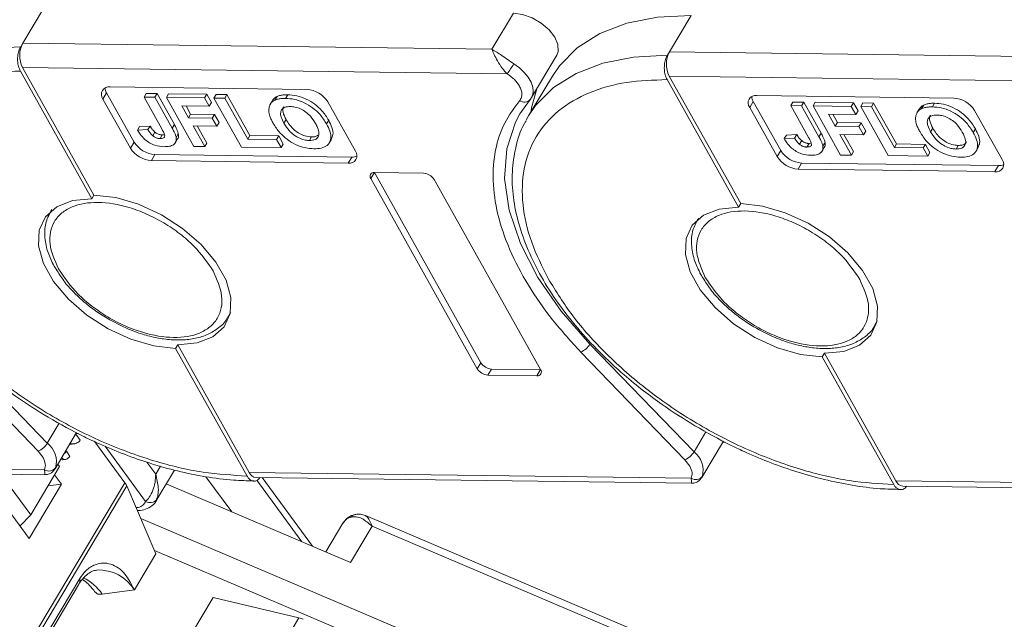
# Model space of a CAD drawing. Header units: millimetres. Extents: x 3199 to 4123, y -210 to 442.
# Tile 24 of 39: x 3630 to 3687, y 327 to 362. Entities that reach past the tile are written whole.
import ezdxf

# ---------------------------------------------------------------- set-up
doc = ezdxf.new("R2010")
doc.units = ezdxf.units.MM

msp = doc.modelspace()

# ---------------------------------------------------------------- linework, layer by layer
at = {"color": 7, "linetype": 'Continuous', "lineweight": 15}
for p, q in [((3629.941, 360.638), (3631.194, 362.743)), ((3658.429, 362.384), (3657.177, 360.279)), ((3667.495, 360.143), (3668.748, 362.248)), ((3629.816, 360.428), (3629.941, 360.638)), ((3657.177, 360.279), (3629.941, 360.638)), ((3659.484, 357.48), (3660.946, 359.936)), ((3667.37, 359.932), (3667.495, 360.143)), ((3694.731, 359.784), (3667.495, 360.143)), ((3629.922, 359.224), (3658.071, 358.853)), ((3634.07, 351.814), (3629.922, 359.224)), ((3633.945, 351.604), (3629.797, 359.013)), ((3660.691, 358.73), (3659.313, 356.414)), ((3671.5, 351.108), (3667.351, 358.518)), ((3667.477, 358.729), (3695.625, 358.357)), ((3671.625, 351.319), (3667.477, 358.729)), ((3646.44, 357.945), (3635.011, 358.096)), ((3634.593, 357.394), (3634.802, 357.745)), ((3634.593, 357.394), (3636.189, 354.544)), ((3634.802, 357.745), (3636.397, 354.895)), ((3637.105, 357.715), (3636.979, 357.504)), ((3636.979, 357.504), (3638.012, 355.66)), ((3637.607, 357.496), (3636.979, 357.504)), ((3637.105, 357.715), (3637.733, 357.706)), ((3637.607, 357.496), (3637.733, 357.706)), ((3638.613, 355.699), (3637.607, 357.496)), ((3637.733, 357.706), (3638.738, 355.91)), ((3638.277, 357.487), (3638.402, 357.698)), ((3638.277, 357.487), (3639.873, 354.637)), ((3640.496, 357.458), (3638.277, 357.487)), ((3638.402, 357.698), (3640.621, 357.668)), ((3640.496, 357.458), (3640.621, 357.668)), ((3640.762, 356.983), (3640.496, 357.458)), ((3640.621, 357.668), (3640.887, 357.193)), ((3641.04, 357.451), (3641.166, 357.661)), ((3641.04, 357.451), (3642.636, 354.601)), ((3641.668, 357.442), (3641.04, 357.451)), ((3641.166, 357.661), (3641.794, 357.653)), ((3641.668, 357.442), (3641.794, 357.653)), ((3642.998, 355.067), (3641.668, 357.442)), ((3641.794, 357.653), (3643.123, 355.278)), ((3644.702, 357.54), (3644.577, 357.329)), ((3645.327, 357.643), (3645.202, 357.432)), ((3658.799, 356.53), (3659.416, 357.385)), ((3659.484, 357.48), (3659.416, 357.385)), ((3683.995, 357.45), (3672.565, 357.601)), ((3639.171, 357.004), (3640.762, 356.983)), ((3639.56, 356.31), (3639.171, 357.004)), ((3639.416, 357.001), (3639.685, 356.52)), ((3640.762, 356.983), (3640.887, 357.193)), ((3644.435, 357.297), (3644.31, 357.087)), ((3649.251, 354.372), (3647.656, 357.222)), ((3672.148, 356.899), (3672.356, 357.25)), ((3672.148, 356.899), (3673.743, 354.049)), ((3672.356, 357.25), (3673.952, 354.4)), ((3674.659, 357.219), (3674.534, 357.009)), ((3674.534, 357.009), (3675.567, 355.164)), ((3675.162, 357.001), (3674.534, 357.009)), ((3674.659, 357.219), (3675.287, 357.211)), ((3675.162, 357.001), (3675.287, 357.211)), ((3676.168, 355.204), (3675.162, 357.001)), ((3675.287, 357.211), (3676.293, 355.415)), ((3675.832, 356.992), (3675.957, 357.202)), ((3675.832, 356.992), (3677.427, 354.142)), ((3678.051, 356.963), (3675.832, 356.992)), ((3675.957, 357.202), (3678.176, 357.173)), ((3678.051, 356.963), (3678.176, 357.173)), ((3678.317, 356.488), (3678.051, 356.963)), ((3678.176, 357.173), (3678.442, 356.698)), ((3678.595, 356.955), (3678.72, 357.166)), ((3678.595, 356.955), (3680.19, 354.105)), ((3679.223, 356.947), (3678.595, 356.955)), ((3678.72, 357.166), (3679.348, 357.158)), ((3679.223, 356.947), (3679.348, 357.158)), ((3680.553, 354.572), (3679.223, 356.947)), ((3679.348, 357.158), (3680.678, 354.783)), ((3681.99, 356.802), (3681.864, 356.591)), ((3682.256, 357.044), (3682.131, 356.834)), ((3682.882, 357.147), (3682.757, 356.937)), ((3639.56, 356.31), (3639.685, 356.52)), ((3640.941, 356.291), (3639.56, 356.31)), ((3639.685, 356.52), (3641.067, 356.502)), ((3640.941, 356.291), (3641.067, 356.502)), ((3641.207, 355.816), (3640.941, 356.291)), ((3641.067, 356.502), (3641.333, 356.027)), ((3659.168, 356.157), (3659.313, 356.414)), ((3676.726, 356.509), (3678.317, 356.488)), ((3677.114, 355.814), (3676.726, 356.509)), ((3676.971, 356.505), (3677.24, 356.025)), ((3678.317, 356.488), (3678.442, 356.698)), ((3686.806, 353.877), (3685.21, 356.727)), ((3636.598, 355.587), (3636.723, 355.797)), ((3636.723, 355.797), (3637.331, 355.826)), ((3637.331, 355.826), (3637.206, 355.615)), ((3638.738, 355.91), (3638.613, 355.699)), ((3639.826, 355.835), (3641.207, 355.816)), ((3640.501, 354.629), (3639.826, 355.835)), ((3640.071, 355.831), (3640.626, 354.839)), ((3641.207, 355.816), (3641.333, 356.027)), ((3645.228, 356.195), (3645.103, 355.984)), ((3647.701, 356.157), (3647.576, 355.946)), ((3677.114, 355.814), (3677.24, 356.025)), ((3678.496, 355.796), (3677.114, 355.814)), ((3677.24, 356.025), (3678.621, 356.007)), ((3678.496, 355.796), (3678.621, 356.007)), ((3678.762, 355.321), (3678.496, 355.796)), ((3678.621, 356.007), (3678.887, 355.532)), ((3682.783, 355.7), (3682.657, 355.489)), ((3685.256, 355.661), (3685.131, 355.451)), ((3637.206, 355.615), (3636.598, 355.587)), ((3637.614, 355.47), (3637.489, 355.26)), ((3638.039, 355.309), (3637.913, 355.098)), ((3638.039, 355.309), (3638.163, 355.322)), ((3638.97, 355.369), (3638.845, 355.158)), ((3642.998, 355.067), (3643.123, 355.278)), ((3644.673, 355.045), (3642.998, 355.067)), ((3643.123, 355.278), (3644.798, 355.256)), ((3644.673, 355.045), (3644.798, 355.256)), ((3644.798, 355.256), (3645.064, 354.781)), ((3646.706, 355.194), (3646.58, 354.984)), ((3647.743, 354.859), (3647.868, 355.07)), ((3674.153, 355.092), (3674.278, 355.302)), ((3674.76, 355.12), (3674.153, 355.092)), ((3674.278, 355.302), (3674.885, 355.331)), ((3674.885, 355.331), (3674.76, 355.12)), ((3676.293, 355.415), (3676.168, 355.204)), ((3677.38, 355.339), (3678.762, 355.321)), ((3678.055, 354.134), (3677.38, 355.339)), ((3677.625, 355.336), (3678.181, 354.344)), ((3678.762, 355.321), (3678.887, 355.532)), ((3636.189, 354.544), (3636.397, 354.895)), ((3638.758, 354.802), (3638.82, 354.907)), ((3638.828, 354.921), (3638.883, 355.013)), ((3639.873, 354.637), (3640.501, 354.629)), ((3640.501, 354.629), (3640.626, 354.839)), ((3642.636, 354.601), (3644.939, 354.57)), ((3644.939, 354.57), (3644.673, 355.045)), ((3644.939, 354.57), (3645.064, 354.781)), ((3675.169, 354.975), (3675.044, 354.764)), ((3675.593, 354.813), (3675.468, 354.603)), ((3675.593, 354.813), (3675.718, 354.827)), ((3676.383, 354.426), (3676.437, 354.518)), ((3676.525, 354.874), (3676.4, 354.663)), ((3680.553, 354.572), (3680.678, 354.783)), ((3682.227, 354.55), (3680.553, 354.572)), ((3680.678, 354.783), (3682.352, 354.761)), ((3682.227, 354.55), (3682.352, 354.761)), ((3682.493, 354.075), (3682.227, 354.55)), ((3682.352, 354.761), (3682.618, 354.286)), ((3684.26, 354.699), (3684.135, 354.489)), ((3685.298, 354.364), (3685.423, 354.574)), ((3637.404, 353.821), (3637.613, 354.172)), ((3637.613, 354.172), (3649.042, 354.021)), ((3649.042, 354.021), (3648.834, 353.67)), ((3673.743, 354.049), (3673.952, 354.4)), ((3676.312, 354.307), (3676.375, 354.412)), ((3677.427, 354.142), (3678.055, 354.134)), ((3678.055, 354.134), (3678.181, 354.344)), ((3680.19, 354.105), (3682.493, 354.075)), ((3682.493, 354.075), (3682.618, 354.286)), ((3637.404, 353.821), (3648.834, 353.67)), ((3674.958, 353.326), (3675.167, 353.677)), ((3675.167, 353.677), (3686.597, 353.526)), ((3686.597, 353.526), (3686.388, 353.175)), ((3650.149, 352.769), (3650.357, 353.12)), ((3653.215, 353.082), (3650.357, 353.12)), ((3650.357, 353.12), (3656.54, 342.076)), ((3674.958, 353.326), (3686.388, 353.175)), ((3650.149, 352.769), (3656.331, 341.725)), ((3660.005, 341.677), (3653.822, 352.72)), ((3634.07, 351.814), (3633.945, 351.604)), ((3671.625, 351.319), (3671.5, 351.108)), ((3641.868, 344.75), (3641.984, 344.945)), ((3641.868, 344.75), (3641.828, 344.685)), ((3679.423, 344.255), (3679.382, 344.19)), ((3679.423, 344.255), (3679.539, 344.45)), ((3631.363, 337.406), (3625.318, 343.657)), ((3624.793, 343.19), (3630.838, 336.94)), ((3638.811, 342.911), (3638.937, 343.122)), ((3643.085, 335.712), (3638.937, 343.122)), ((3668.917, 336.911), (3662.873, 343.161)), ((3642.96, 335.501), (3638.811, 342.911)), ((3662.347, 342.695), (3668.392, 336.445)), ((3676.366, 342.416), (3676.491, 342.626)), ((3680.64, 335.217), (3676.491, 342.626)), ((3656.331, 341.725), (3656.54, 342.076)), ((3680.514, 335.006), (3676.366, 342.416)), ((3656.939, 341.364), (3657.148, 341.715)), ((3656.939, 341.364), (3659.796, 341.326)), ((3657.148, 341.715), (3660.005, 341.677)), ((3660.005, 341.677), (3659.796, 341.326)), ((3632.053, 338.566), (3631.363, 337.406)), ((3631.815, 335.919), (3633.064, 338.019)), ((3633.016, 337.937), (3633.276, 337.584)), ((3633.032, 337.966), (3633.165, 337.964)), ((3669.608, 338.071), (3668.917, 336.911)), ((3632.802, 337.361), (3632.929, 337.378)), ((3632.939, 337.379), (3632.951, 337.381)), ((3634.112, 337.494), (3635.864, 335.112)), ((3669.369, 335.424), (3670.619, 337.523)), ((3670.587, 337.47), (3670.72, 337.469)), ((3630.838, 336.94), (3631.113, 336.577)), ((3632.482, 336.938), (3632.415, 336.929)), ((3632.482, 336.938), (3632.666, 336.64)), ((3637.071, 334.027), (3634.716, 337.228)), ((3631.2, 335.869), (3605.53, 336.207)), ((3632.267, 336.44), (3632.416, 336.46)), ((3637.654, 335.616), (3637.147, 336.305)), ((3668.392, 336.445), (3668.667, 336.082)), ((3605.935, 335.909), (3631.217, 335.575)), ((3630.4, 333.244), (3632.07, 336.051)), ((3632.07, 336.051), (3631.972, 336.184)), ((3637.926, 336.074), (3637.654, 335.616)), ((3637.672, 334.046), (3638.743, 335.845)), ((3668.754, 335.373), (3643.085, 335.712)), ((3635.864, 335.112), (3620.316, 308.99)), ((3627.552, 335.624), (3630.308, 331.877)), ((3630.4, 333.244), (3628.661, 335.609)), ((3632.187, 335.034), (3631.788, 335.576)), ((3642.071, 333.419), (3640.57, 335.459)), ((3643.489, 335.414), (3668.771, 335.08)), ((3643.522, 335.254), (3646.147, 331.684)), ((3646.763, 331.422), (3643.831, 335.409)), ((3706.309, 334.878), (3680.64, 335.217)), ((3620.439, 308.822), (3635.974, 334.923)), ((3630.308, 331.877), (3632.187, 335.034)), ((3632.187, 335.034), (3631.404, 334.931)), ((3635.974, 334.923), (3637.67, 330.988)), ((3638.263, 335.039), (3648.966, 330.485)), ((3681.044, 334.918), (3706.326, 334.585)), ((3637.672, 334.046), (3637.722, 334.148)), ((3629.776, 332.6), (3630.4, 333.244)), ((3662.34, 322.158), (3636.791, 333.027)), ((3677.852, 321.282), (3649.84, 333.199)), ((3648.527, 332.764), (3647.533, 331.095)), ((3648.966, 330.485), (3650.219, 332.59)), ((3650.219, 332.59), (3677.633, 320.928)), ((3662.842, 320.427), (3637.592, 331.168)), ((3637.67, 330.988), (3636.417, 328.883)), ((3633.251, 329.548), (3623.228, 312.71)), ((3623.158, 312.353), (3633.181, 329.191)), ((3634.552, 328.637), (3636.417, 328.883)), ((3639.734, 326.342), (3640.987, 328.447)), ((3640.987, 328.447), (3645.976, 327.26)), ((3645.976, 327.26), (3630.368, 301.037))]:
    msp.add_line(p, q, dxfattribs=at)
at = {"color": 7, "linetype": 'Continuous', "lineweight": 15, "flags": 128}
for points in [[(3658.429, 362.384), (3658.961, 362.31), (3659.517, 362.111), (3660.046, 361.803), (3660.498, 361.416), (3660.831, 360.987), (3661.014, 360.555), (3661.03, 360.16), (3660.946, 359.936)], [(3660.691, 358.73), (3661.097, 359.326), (3662.132, 360.37), (3663.444, 361.199), (3665.006, 361.796), (3666.786, 362.147), (3668.748, 362.248)], [(3621.758, 356.909), (3622.164, 357.505), (3623.199, 358.55), (3624.511, 359.379), (3626.073, 359.976), (3627.853, 360.327), (3629.816, 360.428)], [(3659.313, 356.414), (3659.719, 357.01), (3660.754, 358.055), (3662.066, 358.884), (3663.628, 359.48), (3665.408, 359.832), (3667.37, 359.932)], [(3658.451, 359.437), (3658.775, 359.202), (3659.057, 358.938), (3659.288, 358.657), (3659.456, 358.37), (3659.555, 358.088), (3659.582, 357.823), (3659.535, 357.585), (3659.484, 357.48)], [(3659.783, 357.982), (3659.499, 356.955), (3659.446, 356.639)], [(3662.873, 343.161), (3661.207, 345.072), (3659.851, 347.036), (3658.837, 349.007), (3658.187, 350.938), (3657.919, 352.783), (3658.037, 354.499), (3658.54, 356.045), (3658.799, 356.53)], [(3634.07, 351.814), (3635.333, 351.672), (3636.663, 351.286), (3637.985, 350.677), (3639.22, 349.883), (3640.297, 348.948), (3641.154, 347.927), (3641.741, 346.879), (3642.023, 345.865), (3641.984, 344.945), (3641.627, 344.171), (3640.972, 343.589), (3640.058, 343.232), (3638.937, 343.122)], [(3638.811, 342.911), (3637.549, 343.053), (3636.218, 343.44), (3634.897, 344.048), (3633.662, 344.843), (3632.585, 345.778), (3631.728, 346.799), (3631.141, 347.846), (3630.859, 348.86), (3630.898, 349.78), (3631.255, 350.554), (3631.91, 351.136), (3632.824, 351.493), (3633.945, 351.604)], [(3676.366, 342.416), (3675.104, 342.558), (3673.773, 342.944), (3672.452, 343.553), (3671.217, 344.347), (3670.139, 345.282), (3669.282, 346.303), (3668.696, 347.351), (3668.414, 348.365), (3668.452, 349.285), (3668.809, 350.059), (3669.464, 350.641), (3670.379, 350.998), (3671.5, 351.108)], [(3671.625, 351.319), (3672.887, 351.177), (3674.218, 350.79), (3675.539, 350.182), (3676.774, 349.387), (3677.852, 348.452), (3678.709, 347.431), (3679.295, 346.384), (3679.577, 345.37), (3679.539, 344.45), (3679.182, 343.676), (3678.527, 343.094), (3677.612, 342.737), (3676.491, 342.626)], [(3641.998, 345.01), (3641.921, 344.845), (3641.868, 344.75)], [(3679.553, 344.515), (3679.476, 344.35), (3679.423, 344.255)]]:
    msp.add_lwpolyline(points, dxfattribs=at)
at = {"color": 7, "linetype": 'Continuous', "lineweight": 15}
for centre, radius, start, end in [((3631.296, 359.913), 1.537, 151.8473, 206.6363), ((3668.85, 359.418), 1.537, 151.8473, 206.6363), ((3650.965, 363.891), 8.711, 324.662, 329.248), ((3634.935, 357.666), 0.437, 80.0385, 218.4558), ((3635.346, 358.077), 0.637, 183.5337, 211.3463), ((3646.35, 356.411), 1.537, 31.8473, 86.6363), ((3659.071, 357.642), 0.43, 229.8655, 323.2292), ((3672.49, 357.171), 0.437, 80.0385, 218.4558), ((3672.901, 357.581), 0.637, 183.5337, 211.3463), ((3683.905, 355.916), 1.537, 31.8473, 86.6363), ((3637.494, 355.355), 1.537, 211.8473, 266.6363), ((3637.703, 355.706), 1.537, 211.8473, 266.6363), ((3648.909, 354.1), 0.437, 260.0385, 38.4558), ((3649.074, 354.658), 0.637, 267.1403, 294.9461), ((3675.049, 354.86), 1.537, 211.8473, 266.6363), ((3675.257, 355.211), 1.537, 211.8473, 266.6363), ((3686.464, 353.605), 0.437, 260.0385, 38.4558), ((3686.629, 354.162), 0.637, 267.1403, 294.9461), ((3650.32, 352.905), 0.218, 80.0385, 218.4558), ((3653.17, 352.315), 0.768, 31.8473, 86.6363), ((3661.85, 343.784), 1.198, 294.5482, 328.6554), ((3657.193, 342.482), 0.768, 211.8473, 266.6363), ((3656.984, 342.131), 0.768, 211.8473, 266.6363), ((3659.834, 341.541), 0.218, 260.0385, 38.4558), ((3630.34, 338.029), 1.198, 294.5482, 328.6554), ((3630.516, 336.324), 1.375, 345.4104, 51.9403), ((3667.895, 337.534), 1.198, 294.5482, 328.6554), ((3668.07, 335.829), 1.375, 345.4104, 51.9403), ((3631.465, 336.267), 0.478, 236.3841, 322.821), ((3643.53, 335.891), 0.48, 201.986, 265.1854), ((3635.087, 334.532), 0.97, 23.7642, 36.7295), ((3669.019, 335.772), 0.478, 236.3841, 322.821), ((3681.084, 335.396), 0.48, 201.986, 265.1854), ((3637.33, 334.445), 0.491, 238.1654, 322.8257), ((3649.205, 332.331), 0.805, 103.3645, 147.4649), ((3649.272, 332.976), 0.288, 106.831, 151.311), ((3634.341, 327.614), 2.433, 31.4489, 92.2669), ((3632.693, 329.473), 0.563, 330.0466, 7.7254), ((3632.076, 326.921), 3.013, 34.7276, 62.8019), ((3645.621, 325.79), 1.513, 66.813, 76.447)]:
    msp.add_arc(centre, radius, start, end, dxfattribs=at)
for points, knots in [([(3629.797, 359.013), (3629.757, 359.101), (3629.676, 359.277), (3629.629, 359.611), (3629.644, 359.951), (3629.714, 360.233), (3629.787, 360.372), (3629.816, 360.428)], [0, 0, 0, 0, 0.2146939, 0.4293877, 0.6440816, 0.8587754, 1, 1, 1, 1]), ([(3657.177, 360.279), (3657.361, 360.172), (3657.646, 360.007), (3658.096, 359.677), (3658.34, 359.512), (3658.451, 359.437)], [0, 0, 0, 0, 0.498413, 0.772928, 1, 1, 1, 1]), ([(3658.071, 358.853), (3657.968, 358.962), (3657.751, 359.193), (3657.498, 359.604), (3657.298, 359.99), (3657.217, 360.182), (3657.177, 360.279)], [0, 0, 0, 0, 0.234359, 0.498216, 0.748481, 1, 1, 1, 1]), ([(3667.351, 358.518), (3667.311, 358.606), (3667.231, 358.782), (3667.183, 359.116), (3667.199, 359.455), (3667.269, 359.738), (3667.341, 359.877), (3667.37, 359.932)], [0, 0, 0, 0, 0.2146939, 0.4293877, 0.6440816, 0.8587754, 1, 1, 1, 1]), ([(3622.908, 347.435), (3622.55, 348.151), (3621.813, 349.627), (3621.336, 351.808), (3621.399, 353.899), (3622.099, 355.755), (3623.397, 357.256), (3625.204, 358.309), (3627.348, 358.93), (3628.997, 358.986), (3629.797, 359.013)], [0, 0, 0, 0, 0.116516, 0.240011, 0.368641, 0.5, 0.631359, 0.759989, 0.883484, 1, 1, 1, 1]), ([(3660.462, 346.94), (3660.104, 347.656), (3659.368, 349.132), (3658.89, 351.313), (3658.954, 353.404), (3659.654, 355.26), (3660.951, 356.761), (3662.758, 357.814), (3664.903, 358.435), (3666.551, 358.491), (3667.351, 358.518)], [0, 0, 0, 0, 0.116516, 0.240011, 0.368641, 0.5, 0.631359, 0.759989, 0.883484, 1, 1, 1, 1]), ([(3658.781, 358.136), (3658.82, 358.057), (3658.897, 357.899), (3658.929, 357.676), (3658.904, 357.472), (3658.831, 357.367), (3658.794, 357.314)], [0, 0, 0, 0, 0.249897, 0.499995, 0.749897, 1, 1, 1, 1]), ([(3644.437, 357.296), (3644.446, 357.313), (3644.47, 357.358), (3644.527, 357.422), (3644.603, 357.49), (3644.669, 357.523), (3644.702, 357.54)], [0, 0, 0, 0, 0.1654146, 0.4361301, 0.7160271, 1, 1, 1, 1]), ([(3644.577, 357.329), (3644.607, 357.342), (3644.668, 357.368), (3644.769, 357.394), (3644.871, 357.413), (3644.977, 357.425), (3645.087, 357.432), (3645.164, 357.432), (3645.202, 357.432)], [0, 0, 0, 0, 0.173824, 0.348753, 0.509989, 0.671947, 0.83568, 1, 1, 1, 1]), ([(3644.702, 357.54), (3644.732, 357.553), (3644.793, 357.578), (3644.894, 357.604), (3644.996, 357.624), (3645.102, 357.636), (3645.212, 357.643), (3645.289, 357.643), (3645.327, 357.643)], [0, 0, 0, 0, 0.173824, 0.348753, 0.509989, 0.671947, 0.83568, 1, 1, 1, 1]), ([(3645.202, 357.432), (3645.372, 357.421), (3645.713, 357.399), (3646.271, 357.203), (3646.783, 356.894), (3647.252, 356.463), (3647.457, 356.136), (3647.576, 355.946)], [0, 0, 0, 0, 0.190951, 0.383806, 0.567202, 0.749158, 1, 1, 1, 1]), ([(3645.327, 357.643), (3645.497, 357.632), (3645.839, 357.61), (3646.397, 357.413), (3646.908, 357.104), (3647.377, 356.673), (3647.582, 356.346), (3647.701, 356.157)], [0, 0, 0, 0, 0.190951, 0.383806, 0.567202, 0.749158, 1, 1, 1, 1]), ([(3644.226, 356.696), (3644.226, 356.76), (3644.227, 356.889), (3644.278, 357.031), (3644.338, 357.138), (3644.401, 357.212), (3644.478, 357.279), (3644.543, 357.312), (3644.577, 357.329)], [0, 0, 0, 0, 0.234577, 0.474616, 0.602394, 0.731366, 0.864712, 1, 1, 1, 1]), ([(3645.476, 356.957), (3645.365, 356.951), (3645.165, 356.939), (3644.977, 356.806), (3644.89, 356.61), (3644.93, 356.324), (3645.041, 356.105), (3645.103, 355.984)], [0, 0, 0, 0, 0.206921, 0.375523, 0.544118, 0.748218, 1, 1, 1, 1]), ([(3645.228, 356.195), (3645.158, 356.338), (3645.044, 356.568), (3645.014, 356.835), (3645.078, 356.923), (3645.1, 356.953)], [0, 0, 0, 0, 0.518211, 0.836222, 1, 1, 1, 1]), ([(3646.94, 355.968), (3646.851, 356.113), (3646.708, 356.346), (3646.389, 356.646), (3646.072, 356.832), (3645.753, 356.939), (3645.567, 356.951), (3645.476, 356.957)], [0, 0, 0, 0, 0.30115, 0.485556, 0.671153, 0.838464, 1, 1, 1, 1]), ([(3658.794, 357.314), (3658.48, 356.89), (3657.84, 356.026), (3657.329, 354.443), (3657.183, 352.657), (3657.463, 350.703), (3658.155, 348.656), (3659.236, 346.595), (3660.621, 344.585), (3661.779, 343.317), (3662.347, 342.695)], [0, 0, 0, 0, 0.11979, 0.243937, 0.371168, 0.5, 0.628832, 0.756063, 0.88021, 1, 1, 1, 1]), ([(3681.78, 356.201), (3681.781, 356.265), (3681.781, 356.394), (3681.833, 356.536), (3681.893, 356.643), (3681.956, 356.717), (3682.032, 356.784), (3682.098, 356.817), (3682.131, 356.834)], [0, 0, 0, 0, 0.234577, 0.474616, 0.602394, 0.731366, 0.864712, 1, 1, 1, 1]), ([(3681.991, 356.801), (3682, 356.818), (3682.025, 356.863), (3682.081, 356.927), (3682.157, 356.994), (3682.223, 357.028), (3682.256, 357.044)], [0, 0, 0, 0, 0.165415, 0.43613, 0.716027, 1, 1, 1, 1]), ([(3682.131, 356.834), (3682.161, 356.847), (3682.222, 356.873), (3682.323, 356.898), (3682.426, 356.918), (3682.532, 356.93), (3682.642, 356.937), (3682.718, 356.937), (3682.757, 356.937)], [0, 0, 0, 0, 0.173824, 0.348753, 0.509989, 0.671947, 0.83568, 1, 1, 1, 1]), ([(3682.256, 357.044), (3682.287, 357.057), (3682.348, 357.083), (3682.448, 357.109), (3682.551, 357.129), (3682.657, 357.14), (3682.767, 357.148), (3682.843, 357.147), (3682.882, 357.147)], [0, 0, 0, 0, 0.173824, 0.348753, 0.509989, 0.671947, 0.83568, 1, 1, 1, 1]), ([(3682.757, 356.937), (3682.926, 356.926), (3683.268, 356.904), (3683.826, 356.707), (3684.337, 356.399), (3684.806, 355.968), (3685.012, 355.64), (3685.131, 355.451)], [0, 0, 0, 0, 0.190951, 0.383806, 0.567202, 0.749158, 1, 1, 1, 1]), ([(3682.882, 357.147), (3683.052, 357.136), (3683.393, 357.114), (3683.951, 356.918), (3684.463, 356.609), (3684.931, 356.178), (3685.137, 355.851), (3685.256, 355.661)], [0, 0, 0, 0, 0.190951, 0.383806, 0.567202, 0.749158, 1, 1, 1, 1]), ([(3621.613, 356.616), (3621.579, 356.564), (3621.278, 356.1), (3620.986, 355.107), (3620.765, 353.673), (3620.832, 352.189), (3621.144, 350.66), (3621.695, 349.108), (3622.466, 347.561), (3623.434, 346.044), (3624.567, 344.586), (3625.854, 343.188), (3627.149, 341.98), (3628.385, 340.967), (3629.741, 339.957), (3630.77, 339.314), (3631.412, 338.913)], [0, 0, 0, 0, 0.010805, 0.097338, 0.17754, 0.25823, 0.339001, 0.419453, 0.499309, 0.578247, 0.655827, 0.730865, 0.807685, 0.863287, 0.914684, 1, 1, 1, 1]), ([(3644.485, 355.974), (3644.466, 356.009), (3644.426, 356.081), (3644.375, 356.187), (3644.327, 356.294), (3644.283, 356.415), (3644.242, 356.551), (3644.231, 356.648), (3644.226, 356.696)], [0, 0, 0, 0, 0.144333, 0.288896, 0.43326, 0.578073, 0.787796, 1, 1, 1, 1]), ([(3683.03, 356.462), (3682.92, 356.455), (3682.72, 356.444), (3682.531, 356.311), (3682.444, 356.115), (3682.484, 355.829), (3682.596, 355.61), (3682.657, 355.489)], [0, 0, 0, 0, 0.206921, 0.375523, 0.544118, 0.748218, 1, 1, 1, 1]), ([(3682.783, 355.7), (3682.712, 355.843), (3682.599, 356.073), (3682.569, 356.34), (3682.633, 356.428), (3682.655, 356.458)], [0, 0, 0, 0, 0.518211, 0.836222, 1, 1, 1, 1]), ([(3684.495, 355.473), (3684.406, 355.617), (3684.263, 355.85), (3683.943, 356.15), (3683.627, 356.337), (3683.307, 356.443), (3683.122, 356.456), (3683.03, 356.462)], [0, 0, 0, 0, 0.30115, 0.485556, 0.671153, 0.838464, 1, 1, 1, 1]), ([(3637.331, 355.826), (3637.342, 355.808), (3637.364, 355.772), (3637.399, 355.719), (3637.436, 355.666), (3637.482, 355.606), (3637.537, 355.539), (3637.588, 355.493), (3637.614, 355.47)], [0, 0, 0, 0, 0.146273, 0.292648, 0.438947, 0.585584, 0.790322, 1, 1, 1, 1]), ([(3637.913, 355.098), (3637.967, 355.1), (3638.055, 355.103), (3638.145, 355.147), (3638.186, 355.214), (3638.16, 355.388), (3638.077, 355.541), (3638.012, 355.66)], [0, 0, 0, 0, 0.18477, 0.299721, 0.415218, 0.548197, 1, 1, 1, 1]), ([(3638.613, 355.699), (3638.633, 355.664), (3638.672, 355.592), (3638.722, 355.494), (3638.764, 355.403), (3638.797, 355.321), (3638.828, 355.239), (3638.839, 355.185), (3638.845, 355.158)], [0, 0, 0, 0, 0.195253, 0.390637, 0.541833, 0.693381, 0.846202, 1, 1, 1, 1]), ([(3638.738, 355.91), (3638.758, 355.874), (3638.797, 355.803), (3638.847, 355.704), (3638.89, 355.614), (3638.922, 355.532), (3638.953, 355.449), (3638.965, 355.396), (3638.97, 355.369)], [0, 0, 0, 0, 0.195253, 0.390637, 0.541833, 0.693381, 0.846202, 1, 1, 1, 1]), ([(3646.848, 354.509), (3646.678, 354.52), (3646.337, 354.542), (3645.779, 354.734), (3645.272, 355.04), (3644.807, 355.464), (3644.604, 355.786), (3644.485, 355.974)], [0, 0, 0, 0, 0.192376, 0.386627, 0.570921, 0.749918, 1, 1, 1, 1]), ([(3645.103, 355.984), (3645.193, 355.84), (3645.34, 355.603), (3645.672, 355.297), (3646.008, 355.103), (3646.327, 354.999), (3646.505, 354.988), (3646.58, 354.984)], [0, 0, 0, 0, 0.300079, 0.491507, 0.683928, 0.866896, 1, 1, 1, 1]), ([(3646.706, 355.194), (3646.58, 355.206), (3646.355, 355.227), (3646.005, 355.381), (3645.685, 355.596), (3645.418, 355.882), (3645.291, 356.092), (3645.228, 356.195)], [0, 0, 0, 0, 0.216564, 0.389208, 0.56147, 0.78467, 1, 1, 1, 1]), ([(3646.58, 354.984), (3646.698, 354.993), (3646.924, 355.01), (3647.105, 355.182), (3647.157, 355.425), (3647.082, 355.697), (3646.982, 355.889), (3646.94, 355.968)], [0, 0, 0, 0, 0.223014, 0.426715, 0.599743, 0.8345, 1, 1, 1, 1]), ([(3647.576, 355.946), (3647.649, 355.803), (3647.795, 355.515), (3647.857, 355.09), (3647.715, 354.751), (3647.386, 354.553), (3647.068, 354.51), (3646.882, 354.509), (3646.848, 354.509)], [0, 0, 0, 0, 0.191632, 0.384748, 0.597539, 0.779434, 0.95988, 1, 1, 1, 1]), ([(3647.701, 356.157), (3647.773, 356.014), (3647.916, 355.728), (3647.991, 355.339), (3647.888, 355.16), (3647.843, 355.083)], [0, 0, 0, 0, 0.361173, 0.725143, 1, 1, 1, 1]), ([(3659.167, 356.121), (3659.134, 356.069), (3658.833, 355.605), (3658.541, 354.612), (3658.32, 353.178), (3658.387, 351.694), (3658.699, 350.165), (3659.25, 348.613), (3660.02, 347.066), (3660.988, 345.549), (3662.122, 344.091), (3663.408, 342.693), (3664.703, 341.485), (3665.94, 340.472), (3667.296, 339.462), (3668.324, 338.819), (3668.966, 338.418)], [0, 0, 0, 0, 0.010805, 0.097338, 0.17754, 0.25823, 0.339001, 0.419453, 0.499309, 0.578247, 0.655827, 0.730865, 0.807685, 0.863287, 0.914684, 1, 1, 1, 1]), ([(3682.04, 355.479), (3682.02, 355.514), (3681.981, 355.585), (3681.929, 355.692), (3681.882, 355.799), (3681.838, 355.92), (3681.796, 356.056), (3681.786, 356.153), (3681.78, 356.201)], [0, 0, 0, 0, 0.144333, 0.288896, 0.43326, 0.578073, 0.787796, 1, 1, 1, 1]), ([(3684.26, 354.699), (3684.135, 354.711), (3683.909, 354.732), (3683.559, 354.886), (3683.24, 355.101), (3682.973, 355.387), (3682.845, 355.596), (3682.783, 355.7)], [0, 0, 0, 0, 0.216564, 0.389208, 0.56147, 0.78467, 1, 1, 1, 1]), ([(3685.256, 355.661), (3685.327, 355.519), (3685.47, 355.233), (3685.545, 354.844), (3685.442, 354.665), (3685.398, 354.588)], [0, 0, 0, 0, 0.361173, 0.725143, 1, 1, 1, 1]), ([(3638.139, 354.624), (3637.964, 354.638), (3637.692, 354.66), (3637.297, 354.839), (3636.992, 355.058), (3636.759, 355.321), (3636.647, 355.507), (3636.598, 355.587)], [0, 0, 0, 0, 0.294754, 0.457598, 0.620446, 0.836095, 1, 1, 1, 1]), ([(3637.206, 355.615), (3637.217, 355.597), (3637.238, 355.562), (3637.274, 355.509), (3637.311, 355.455), (3637.357, 355.396), (3637.412, 355.328), (3637.463, 355.283), (3637.489, 355.26)], [0, 0, 0, 0, 0.146273, 0.292648, 0.438947, 0.585584, 0.790322, 1, 1, 1, 1]), ([(3637.489, 355.26), (3637.514, 355.241), (3637.564, 355.204), (3637.645, 355.159), (3637.727, 355.127), (3637.798, 355.109), (3637.861, 355.1), (3637.896, 355.099), (3637.913, 355.098)], [0, 0, 0, 0, 0.189934, 0.385839, 0.560405, 0.742121, 0.870181, 1, 1, 1, 1]), ([(3637.614, 355.47), (3637.639, 355.452), (3637.689, 355.414), (3637.77, 355.369), (3637.852, 355.338), (3637.924, 355.319), (3637.986, 355.31), (3638.021, 355.309), (3638.039, 355.309)], [0, 0, 0, 0, 0.189934, 0.385839, 0.560405, 0.742121, 0.870181, 1, 1, 1, 1]), ([(3638.845, 355.158), (3638.848, 355.074), (3638.855, 354.904), (3638.705, 354.728), (3638.457, 354.633), (3638.248, 354.627), (3638.139, 354.624)], [0, 0, 0, 0, 0.249405, 0.499779, 0.737005, 1, 1, 1, 1]), ([(3638.97, 355.369), (3638.978, 355.282), (3638.989, 355.143), (3638.902, 355.055), (3638.869, 355.022)], [0, 0, 0, 0, 0.62647, 1, 1, 1, 1]), ([(3647.076, 355.286), (3647.031, 355.259), (3646.933, 355.199), (3646.786, 355.196), (3646.706, 355.194)], [0, 0, 0, 0, 0.4590381, 1, 1, 1, 1]), ([(3675.693, 354.128), (3675.518, 354.143), (3675.246, 354.165), (3674.851, 354.343), (3674.547, 354.563), (3674.314, 354.825), (3674.201, 355.011), (3674.153, 355.092)], [0, 0, 0, 0, 0.294754, 0.457598, 0.620446, 0.836095, 1, 1, 1, 1]), ([(3674.76, 355.12), (3674.771, 355.102), (3674.793, 355.067), (3674.828, 355.013), (3674.865, 354.96), (3674.911, 354.9), (3674.966, 354.833), (3675.018, 354.787), (3675.044, 354.764)], [0, 0, 0, 0, 0.146273, 0.292648, 0.438947, 0.585584, 0.790322, 1, 1, 1, 1]), ([(3674.885, 355.331), (3674.896, 355.313), (3674.918, 355.277), (3674.953, 355.224), (3674.991, 355.171), (3675.036, 355.111), (3675.092, 355.044), (3675.143, 354.998), (3675.169, 354.975)], [0, 0, 0, 0, 0.146273, 0.292648, 0.438947, 0.585584, 0.790322, 1, 1, 1, 1]), ([(3675.468, 354.603), (3675.522, 354.605), (3675.61, 354.608), (3675.699, 354.652), (3675.74, 354.719), (3675.715, 354.893), (3675.631, 355.046), (3675.567, 355.164)], [0, 0, 0, 0, 0.18477, 0.299721, 0.415218, 0.548197, 1, 1, 1, 1]), ([(3676.168, 355.204), (3676.187, 355.168), (3676.226, 355.097), (3676.276, 354.998), (3676.319, 354.908), (3676.352, 354.826), (3676.382, 354.743), (3676.394, 354.69), (3676.4, 354.663)], [0, 0, 0, 0, 0.195253, 0.390637, 0.541833, 0.693381, 0.846202, 1, 1, 1, 1]), ([(3676.293, 355.415), (3676.313, 355.379), (3676.352, 355.308), (3676.402, 355.209), (3676.444, 355.118), (3676.477, 355.036), (3676.508, 354.954), (3676.519, 354.9), (3676.525, 354.874)], [0, 0, 0, 0, 0.195253, 0.390637, 0.541833, 0.693381, 0.846202, 1, 1, 1, 1]), ([(3684.402, 354.014), (3684.232, 354.025), (3683.891, 354.047), (3683.334, 354.238), (3682.827, 354.545), (3682.361, 354.969), (3682.158, 355.291), (3682.04, 355.479)], [0, 0, 0, 0, 0.192376, 0.386627, 0.570921, 0.749918, 1, 1, 1, 1]), ([(3682.657, 355.489), (3682.747, 355.344), (3682.895, 355.107), (3683.227, 354.802), (3683.563, 354.608), (3683.881, 354.504), (3684.06, 354.493), (3684.135, 354.489)], [0, 0, 0, 0, 0.300079, 0.491507, 0.683928, 0.866896, 1, 1, 1, 1]), ([(3684.135, 354.489), (3684.253, 354.498), (3684.479, 354.515), (3684.659, 354.687), (3684.712, 354.93), (3684.637, 355.202), (3684.536, 355.394), (3684.495, 355.473)], [0, 0, 0, 0, 0.223014, 0.426715, 0.599743, 0.8345, 1, 1, 1, 1]), ([(3685.131, 355.451), (3685.203, 355.308), (3685.349, 355.02), (3685.412, 354.595), (3685.27, 354.256), (3684.94, 354.058), (3684.622, 354.015), (3684.436, 354.014), (3684.402, 354.014)], [0, 0, 0, 0, 0.191632, 0.384748, 0.597539, 0.779434, 0.95988, 1, 1, 1, 1]), ([(3675.044, 354.764), (3675.068, 354.746), (3675.118, 354.709), (3675.199, 354.664), (3675.282, 354.632), (3675.353, 354.614), (3675.416, 354.605), (3675.45, 354.604), (3675.468, 354.603)], [0, 0, 0, 0, 0.189934, 0.385839, 0.560405, 0.742121, 0.870181, 1, 1, 1, 1]), ([(3675.169, 354.975), (3675.194, 354.956), (3675.244, 354.919), (3675.324, 354.874), (3675.407, 354.842), (3675.478, 354.824), (3675.541, 354.815), (3675.576, 354.814), (3675.593, 354.813)], [0, 0, 0, 0, 0.189934, 0.385839, 0.560405, 0.742121, 0.870181, 1, 1, 1, 1]), ([(3676.4, 354.663), (3676.403, 354.579), (3676.409, 354.409), (3676.26, 354.233), (3676.012, 354.137), (3675.803, 354.132), (3675.693, 354.128)], [0, 0, 0, 0, 0.249405, 0.499779, 0.737005, 1, 1, 1, 1]), ([(3676.525, 354.874), (3676.532, 354.787), (3676.544, 354.647), (3676.456, 354.56), (3676.424, 354.527)], [0, 0, 0, 0, 0.62647, 1, 1, 1, 1]), ([(3684.747, 354.914), (3684.731, 354.881), (3684.685, 354.786), (3684.507, 354.711), (3684.338, 354.703), (3684.26, 354.699)], [0, 0, 0, 0, 0.2302094, 0.6485679, 1, 1, 1, 1]), ([(3632.013, 347.527), (3631.797, 348.019), (3631.465, 348.776), (3631.514, 349.681), (3631.743, 350.301), (3632.177, 350.8), (3632.957, 351.26), (3634.257, 351.481), (3635.825, 351.222), (3637.135, 350.735), (3638.14, 350.216), (3639.07, 349.582), (3640.141, 348.662), (3640.658, 347.902), (3640.994, 347.409)], [0, 0, 0, 0, 0.119728, 0.18418, 0.25, 0.31582, 0.380272, 0.5, 0.619728, 0.68418, 0.75, 0.81582, 0.880272, 1, 1, 1, 1]), ([(3631.622, 350.973), (3631.497, 350.745), (3631.241, 350.279), (3631.185, 349.445), (3631.325, 348.611), (3631.579, 348.064), (3631.698, 347.807)], [0, 0, 0, 0, 0.252138, 0.516239, 0.773091, 1, 1, 1, 1]), ([(3669.568, 347.032), (3669.352, 347.524), (3669.02, 348.281), (3669.069, 349.186), (3669.297, 349.806), (3669.732, 350.305), (3670.512, 350.765), (3671.811, 350.986), (3673.38, 350.727), (3674.69, 350.24), (3675.694, 349.721), (3676.625, 349.087), (3677.696, 348.167), (3678.212, 347.407), (3678.548, 346.913)], [0, 0, 0, 0, 0.119728, 0.18418, 0.25, 0.31582, 0.380272, 0.5, 0.619728, 0.68418, 0.75, 0.81582, 0.880272, 1, 1, 1, 1]), ([(3669.177, 350.478), (3669.052, 350.25), (3668.795, 349.783), (3668.74, 348.95), (3668.879, 348.116), (3669.133, 347.568), (3669.253, 347.312)], [0, 0, 0, 0, 0.252138, 0.516239, 0.773091, 1, 1, 1, 1]), ([(3631.698, 347.807), (3631.705, 347.79), (3631.745, 347.689), (3631.819, 347.59), (3631.881, 347.507)], [0, 0, 0, 0, 0.164732, 1, 1, 1, 1]), ([(3642.96, 335.501), (3642.117, 335.55), (3640.38, 335.651), (3637.504, 336.338), (3634.482, 337.455), (3631.472, 339.012), (3628.668, 340.915), (3626.246, 343.038), (3624.27, 345.239), (3623.353, 346.717), (3622.908, 347.435)], [0, 0, 0, 0, 0.116516, 0.240011, 0.368641, 0.5, 0.631359, 0.759989, 0.883484, 1, 1, 1, 1]), ([(3631.881, 347.507), (3632.016, 347.284), (3632.293, 346.825), (3632.844, 346.211), (3633.445, 345.643), (3634.09, 345.128), (3634.583, 344.817), (3634.832, 344.66)], [0, 0, 0, 0, 0.208868, 0.428909, 0.601569, 0.798491, 1, 1, 1, 1]), ([(3640.994, 347.409), (3641.21, 346.917), (3641.542, 346.159), (3641.493, 345.254), (3641.264, 344.635), (3640.83, 344.135), (3640.05, 343.676), (3638.75, 343.455), (3637.182, 343.714), (3635.872, 344.201), (3634.867, 344.719), (3633.937, 345.354), (3632.866, 346.274), (3632.349, 347.033), (3632.013, 347.527)], [0, 0, 0, 0, 0.119728, 0.18418, 0.25, 0.31582, 0.380272, 0.5, 0.619728, 0.68418, 0.75, 0.81582, 0.880272, 1, 1, 1, 1]), ([(3669.253, 347.312), (3669.259, 347.295), (3669.3, 347.194), (3669.374, 347.095), (3669.436, 347.012)], [0, 0, 0, 0, 0.1647319, 1, 1, 1, 1]), ([(3680.514, 335.006), (3679.671, 335.055), (3677.935, 335.156), (3675.058, 335.843), (3672.037, 336.96), (3669.027, 338.517), (3666.223, 340.42), (3663.8, 342.543), (3661.824, 344.744), (3660.907, 346.222), (3660.462, 346.94)], [0, 0, 0, 0, 0.116516, 0.240011, 0.368641, 0.5, 0.631359, 0.759989, 0.883484, 1, 1, 1, 1]), ([(3669.436, 347.012), (3669.571, 346.788), (3669.848, 346.329), (3670.398, 345.716), (3671, 345.148), (3671.645, 344.633), (3672.138, 344.322), (3672.387, 344.165)], [0, 0, 0, 0, 0.208868, 0.428909, 0.601569, 0.798491, 1, 1, 1, 1]), ([(3678.548, 346.913), (3678.764, 346.421), (3679.097, 345.664), (3679.048, 344.759), (3678.819, 344.14), (3678.385, 343.64), (3677.604, 343.181), (3676.305, 342.959), (3674.737, 343.218), (3673.426, 343.706), (3672.422, 344.224), (3671.491, 344.859), (3670.421, 345.779), (3669.904, 346.538), (3669.568, 347.032)], [0, 0, 0, 0, 0.119728, 0.18418, 0.25, 0.31582, 0.380272, 0.5, 0.619728, 0.68418, 0.75, 0.81582, 0.880272, 1, 1, 1, 1]), ([(3634.832, 344.66), (3635.241, 344.438), (3635.814, 344.126), (3636.686, 343.795), (3637.417, 343.577), (3638.26, 343.425), (3639.092, 343.38), (3639.892, 343.459), (3640.636, 343.673), (3641.274, 344.055), (3641.688, 344.403), (3641.8, 344.657), (3641.811, 344.682)], [0, 0, 0, 0, 0.152843, 0.214227, 0.314696, 0.416615, 0.523914, 0.634106, 0.747036, 0.863501, 0.986552, 1, 1, 1, 1]), ([(3672.387, 344.165), (3672.796, 343.942), (3673.369, 343.63), (3674.241, 343.299), (3674.972, 343.082), (3675.815, 342.93), (3676.647, 342.885), (3677.446, 342.964), (3678.191, 343.178), (3678.829, 343.559), (3679.242, 343.908), (3679.354, 344.162), (3679.365, 344.187)], [0, 0, 0, 0, 0.152843, 0.214227, 0.314696, 0.416615, 0.523914, 0.634106, 0.747036, 0.863501, 0.986552, 1, 1, 1, 1]), ([(3631.412, 338.913), (3632.108, 338.519), (3633.086, 337.967), (3634.573, 337.273), (3635.848, 336.741), (3637.369, 336.211), (3638.949, 335.768), (3640.567, 335.44), (3642.055, 335.242), (3642.964, 335.225), (3643.357, 335.217)], [0, 0, 0, 0, 0.178286, 0.250354, 0.369384, 0.491916, 0.622288, 0.757119, 0.895134, 1, 1, 1, 1]), ([(3668.966, 338.418), (3669.663, 338.024), (3670.64, 337.471), (3672.128, 336.778), (3673.403, 336.246), (3674.923, 335.715), (3676.503, 335.273), (3678.122, 334.945), (3679.609, 334.747), (3680.519, 334.73), (3680.912, 334.722)], [0, 0, 0, 0, 0.1782859, 0.2503536, 0.3693836, 0.4919164, 0.622288, 0.7571193, 0.8951335, 1, 1, 1, 1]), ([(3633.276, 337.584), (3633.248, 337.55), (3633.19, 337.483), (3633.075, 337.41), (3632.936, 337.373), (3632.786, 337.365), (3632.687, 337.368), (3632.64, 337.369)], [0, 0, 0, 0, 0.166425, 0.338072, 0.564146, 0.796084, 1, 1, 1, 1]), ([(3632.666, 337.35), (3632.696, 337.35), (3632.741, 337.351), (3632.786, 337.361), (3632.801, 337.364)], [0, 0, 0, 0, 0.659307, 1, 1, 1, 1]), ([(3632.351, 336.829), (3632.358, 336.829), (3632.388, 336.832), (3632.433, 336.873), (3632.466, 336.916), (3632.482, 336.938)], [0, 0, 0, 0, 0.133146, 0.5661798, 1, 1, 1, 1]), ([(3632.142, 336.47), (3632.167, 336.457), (3632.208, 336.434), (3632.249, 336.444), (3632.266, 336.448)], [0, 0, 0, 0, 0.587105, 1, 1, 1, 1]), ([(3632.666, 336.64), (3632.621, 336.587), (3632.548, 336.5), (3632.418, 336.45), (3632.299, 336.468), (3632.228, 336.525), (3632.192, 336.553)], [0, 0, 0, 0, 0.341843, 0.559994, 0.779263, 1, 1, 1, 1]), ([(3631.218, 335.576), (3631.218, 335.585), (3631.219, 335.601), (3631.206, 335.783), (3631.2, 335.869)], [0, 0, 0, 0, 0.529584, 1, 1, 1, 1]), ([(3631.219, 335.575), (3631.307, 335.584), (3631.453, 335.597), (3631.663, 335.719), (3631.754, 335.838), (3631.803, 335.901)], [0, 0, 0, 0, 0.411753, 0.687601, 1, 1, 1, 1]), ([(3637.071, 334.027), (3637.144, 334.1), (3637.299, 334.255), (3637.501, 334.659), (3637.636, 335.13), (3637.648, 335.454), (3637.654, 335.616)], [0, 0, 0, 0, 0.23435, 0.498195, 0.748869, 1, 1, 1, 1]), ([(3637.654, 335.616), (3637.722, 335.341), (3637.828, 334.915), (3637.801, 334.414), (3637.746, 334.231), (3637.722, 334.148)], [0, 0, 0, 0, 0.498413, 0.772928, 1, 1, 1, 1]), ([(3643.709, 335.411), (3643.679, 335.37), (3643.597, 335.26), (3643.428, 335.192), (3643.233, 335.212), (3643.07, 335.329), (3642.991, 335.452), (3642.96, 335.501)], [0, 0, 0, 0, 0.137735, 0.373469, 0.609202, 0.844936, 1, 1, 1, 1]), ([(3668.772, 335.081), (3668.773, 335.089), (3668.774, 335.106), (3668.761, 335.288), (3668.754, 335.373)], [0, 0, 0, 0, 0.5295836, 1, 1, 1, 1]), ([(3668.774, 335.08), (3668.861, 335.088), (3669.008, 335.102), (3669.218, 335.224), (3669.309, 335.343), (3669.357, 335.406)], [0, 0, 0, 0, 0.411753, 0.687601, 1, 1, 1, 1]), ([(3681.264, 334.915), (3681.234, 334.875), (3681.151, 334.765), (3680.982, 334.696), (3680.787, 334.717), (3680.625, 334.833), (3680.546, 334.957), (3680.514, 335.006)], [0, 0, 0, 0, 0.137735, 0.373469, 0.609202, 0.844936, 1, 1, 1, 1]), ([(3636.514, 333.671), (3636.555, 333.673), (3636.722, 333.68), (3636.934, 333.797), (3637.026, 333.952), (3637.071, 334.027)], [0, 0, 0, 0, 0.142722, 0.582056, 1, 1, 1, 1]), ([(3636.585, 333.506), (3636.608, 333.504), (3636.78, 333.491), (3637.084, 333.562), (3637.456, 333.759), (3637.703, 334.019), (3637.734, 334.209), (3637.741, 334.254)], [0, 0, 0, 0, 0.043845, 0.318343, 0.608757, 0.90692, 1, 1, 1, 1]), ([(3649.193, 333.245), (3649.172, 333.242), (3649.006, 333.215), (3648.757, 333.07), (3648.613, 332.862), (3648.55, 332.77)], [0, 0, 0, 0, 0.072449, 0.592894, 1, 1, 1, 1]), ([(3650.219, 332.59), (3650.021, 332.757), (3649.714, 333.016), (3649.309, 333.155), (3649.109, 333.127), (3649.019, 333.114)], [0, 0, 0, 0, 0.498413, 0.772928, 1, 1, 1, 1]), ([(3649.824, 333.206), (3649.737, 333.235), (3649.6, 333.282), (3649.376, 333.292), (3649.252, 333.265), (3649.188, 333.252)], [0, 0, 0, 0, 0.458351, 0.719255, 1, 1, 1, 1]), ([(3649.832, 333.179), (3649.862, 333.171), (3649.953, 333.147), (3650.081, 332.941), (3650.173, 332.707), (3650.219, 332.59)], [0, 0, 0, 0, 0.195408, 0.597338, 1, 1, 1, 1]), ([(3633.181, 329.192), (3633.182, 329.193), (3633.269, 329.373), (3633.486, 329.62), (3633.803, 329.901), (3634.042, 330.024), (3634.191, 330.024), (3634.239, 330.024)], [0, 0, 0, 0, 0.001599, 0.264452, 0.540463, 0.850163, 1, 1, 1, 1]), ([(3636.417, 328.883), (3636.245, 329.212), (3635.869, 329.93), (3635.067, 330.479), (3634.264, 330.463), (3633.636, 330.095), (3633.364, 329.708), (3633.251, 329.548)], [0, 0, 0, 0, 0.219162, 0.479166, 0.735489, 0.890617, 1, 1, 1, 1]), ([(3633.398, 329.49), (3633.516, 329.411), (3633.778, 329.235), (3634.024, 328.91), (3634.159, 328.731)], [0, 0, 0, 0, 0.4509318, 1, 1, 1, 1]), ([(3634.181, 328.748), (3634.192, 328.728), (3634.232, 328.661), (3634.368, 328.625), (3634.5, 328.634), (3634.552, 328.637)], [0, 0, 0, 0, 0.204997, 0.684551, 1, 1, 1, 1])]:
    msp.add_open_spline(points, degree=3, knots=knots, dxfattribs=at)
for points in [[(3658.071, 358.853), (3658.22, 358.745), (3658.518, 358.531), (3658.694, 358.268), (3658.781, 358.136)], [(3631.113, 336.577), (3631.172, 336.446), (3631.29, 336.184), (3631.23, 335.974), (3631.2, 335.869)], [(3668.667, 336.082), (3668.726, 335.951), (3668.845, 335.688), (3668.784, 335.478), (3668.754, 335.373)]]:
    msp.add_open_spline(points, degree=3, dxfattribs=at)

doc.saveas('drawing.dxf')
